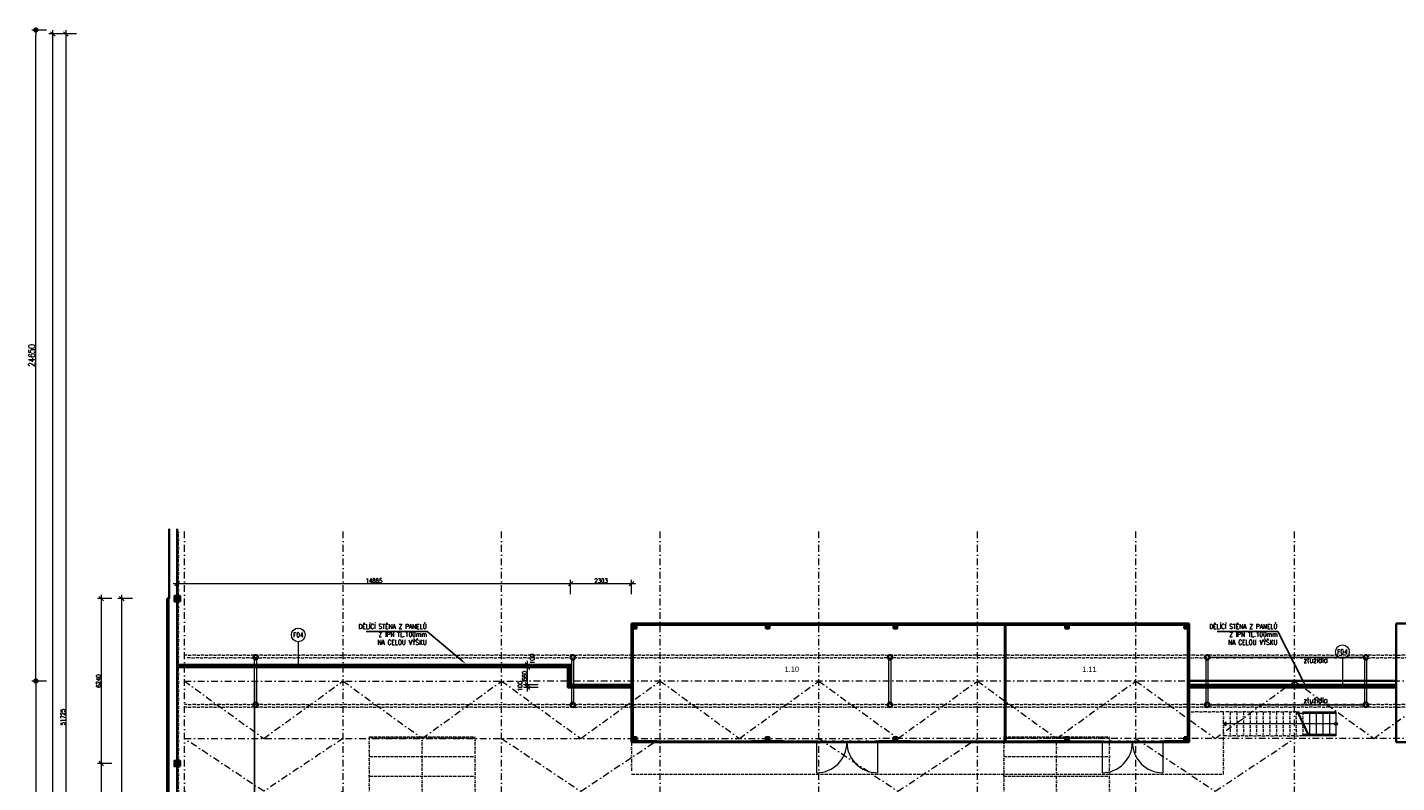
# Model space of a CAD drawing. Header units: millimetres. Extents: x -485339 to 350584, y -1189936 to 0.
# Tile 72 of 256: x -281678 to -229878, y -1021269 to -992673. Entities that reach past the tile are written whole.
import ezdxf
from ezdxf import colors
from ezdxf.entities.mleader import LeaderData, LeaderLine
from ezdxf.enums import TextEntityAlignment as Align
from ezdxf.math import Vec2, Vec3

# ---------------------------------------------------------------- set-up
doc = ezdxf.new("R2010")
doc.units = ezdxf.units.MM
doc.header["$LTSCALE"] = 10
doc.linetypes.add('DASHDOT', pattern=[25.4, 12.7, -6.35, 0, -6.35])
doc.linetypes.add('DĚLICÍ2', pattern=[15.875, 6.35, -3.175, 0, -3.175, 0, -3.175])
doc.layers.get('Defpoints').update_dxf_attribs({"color": 201})
for name, color, linetype, lineweight in [('N_dveře', 10, 'Continuous', 18), ('N_kóty', 10, 'Continuous', 18), ('N_popis', 10, 'Continuous', 18), ('N_čáry_nad', 10, 'DĚLICÍ2', 18), ('N_čáry_obrys', 10, 'Continuous', 35), ('N_čáry_obrys_sokl', 5, 'Continuous', 35), ('N_čáry_obv.plášt', 212, 'Continuous', 18), ('N_čáry_obv.plášt_obrys', 212, 'Continuous', 35), ('St__otvory_dveře', 40, 'Continuous', 18), ('St_kóty', 132, 'Continuous', 18), ('St_otvory_okna', 40, 'Continuous', 18), ('St_plocha_místnosti', 250, 'Continuous', 18), ('St_sloupy_konstrukce haly', 5, 'Continuous', 35), ('St_sloupy_opláštění_půdorys', 25, 'Continuous', 35), ('St_čáry_nad', 250, 'DĚLICÍ2', 18), ('St_čáry_obrys', 5, 'Continuous', 35), ('St_čáry_osy', 250, 'DASHDOT', 18), ('St_čáry_plné', 250, 'Continuous', 18)]:
    doc.layers.add(name, color=color, linetype=linetype, lineweight=lineweight)
doc.styles.add('Andy', font='arial.ttf')
doc.styles.get("Standard").update_dxf_attribs({"font": 'simplex.shx', "width": 0.8})
doc.linetypes.add('IZOLACE', pattern='A,0.0001,-0.1,[134,ltypeshp.shx,S=0.1,R=0,X=-0.1,Y=0],-0.2,[134,ltypeshp.shx,S=0.1,R=180,X=0.1,Y=0],-0.1', length=0.4001)
doc.linetypes.add('ZIGZAG', pattern='A,0.00254,-5.08,[131,ltypeshp.shx,S=5.08,R=0,X=-5.08,Y=0],-10.16,[131,ltypeshp.shx,S=5.08,R=180,X=5.08,Y=0],-5.08', length=20.32254)
doc.dimstyles.new('stavebníM100', dxfattribs={"dimtxt": 165, "dimasz": 170, "dimexe": 150, "dimexo": 100, "dimgap": 30, "dimtad": 1, "dimdec": 0, "dimtxsty": 'Standard', "dimblk": 'OBLIQUE', "dimcen": -2.5, "dimdle": 150, "dimclrd": 256, "dimclre": 256, "dimclrt": 256, "dimadec": 4, "dimazin": 0, "dimtfac": 1, "dimtdec": 0, "dimtmove": 2, "dimatfit": 3, "dimldrblk": 'OBLIQUE', "dimfxl": 400, "dimfxlon": 1, "dimlwd": -1, "dimlwe": -1, "dimarcsym": 0})
doc.dimstyles.new('stavebníM100_modul', dxfattribs={"dimtxt": 250, "dimasz": 200, "dimexe": 150, "dimexo": 100, "dimgap": 30, "dimtad": 1, "dimdec": 0, "dimtxsty": 'Standard', "dimblk": 'DOT', "dimcen": -2.5, "dimdle": 150, "dimclrd": 256, "dimclre": 256, "dimclrt": 256, "dimadec": 4, "dimazin": 0, "dimtfac": 1, "dimtdec": 0, "dimtmove": 2, "dimatfit": 3, "dimldrblk": 'OBLIQUE', "dimfxl": 400, "dimfxlon": 1, "dimlwd": -1, "dimlwe": -1, "dimarcsym": 0})

# ---------------------------------------------------------------- blocks, each defined once
blk = doc.blocks.new('G$C0F2906C7')
at = {"layer": 'St_sloupy_opláštění_půdorys', "ltscale": 2}
blk.add_lwpolyline([(-105, -105), (105, -105), (105, 105), (-105, 105)], close=True, dxfattribs=at)
for points in [[(-105, 105), (105, -105)], [(105, 105), (-105, -105)]]:
    blk.add_lwpolyline(points, dxfattribs=at)
blk = doc.blocks.new('G$CD8A98CDB')
at = {"layer": 'St_sloupy_konstrukce haly', "color": 250, "lineweight": 18, "ltscale": 2}
for points in [[(-825, 0), (825, 0)], [(-825, -80), (825, -80)]]:
    blk.add_lwpolyline(points, dxfattribs=at)
at = {"layer": 'St_sloupy_konstrukce haly', "ltscale": 2}
for centre in [(-900, -40), (900, -40)]:
    blk.add_circle(centre, 85, dxfattribs=at)
blk = doc.blocks.new('*U6978')
at = {"layer": 'St_čáry_osy', "ltscale": 2}
blk.add_lwpolyline([(3000, 1000), (0, -1000), (-3000, 1000)], dxfattribs=at)
blk = doc.blocks.new('*U6977')
at = {"layer": 'Defpoints', "ltscale": 2}
for p in [(0, 0), (0, -2000), (0, -4000), (0, -6000), (0, -8000)]:
    blk.add_blockref('*U6978', p, dxfattribs=at)
blk = doc.blocks.new('*U6984')
at = {"layer": 'St_čáry_osy', "ltscale": 2}
blk.add_lwpolyline([(-3000, -1000), (-4, 1000), (3000, -1000)], dxfattribs=at)
blk = doc.blocks.new('*U6983')
at = {"layer": 'St_čáry_osy', "ltscale": 2}
for p in [(0, 0), (12000, 0), (24000, 0)]:
    blk.add_blockref('*U6984', p, dxfattribs=at)
blk = doc.blocks.new('G$C325A9F68')
at = {"layer": 'St_otvory_okna', "ltscale": 2}
for points in [[(0, 0), (1200, 0), (1200, 50), (0, 50)], [(0, 0), (50, 0), (50, 50), (0, 50)], [(1200, 0), (1150, 0), (1150, 50), (1200, 50)]]:
    blk.add_lwpolyline(points, close=True, dxfattribs=at)
blk = doc.blocks.new('G$C19647512')
at = {"layer": 'St__otvory_dveře', "ltscale": 2}
for points in [[(0, -50), (50, -50), (50, 0), (0, 0)], [(2350, -50), (2400, -50), (2400, 0), (2350, 0)]]:
    blk.add_lwpolyline(points, close=True, dxfattribs=at)
at = {"layer": 'St__otvory_dveře', "linetype": 'DĚLICÍ2', "ltscale": 2}
for points in [[(2350, 0), (50, 0)], [(2350, -50), (50, -50)]]:
    blk.add_lwpolyline(points, dxfattribs=at)
at = {"layer": 'St__otvory_dveře', "ltscale": 2}
for points in [[(50, -50), (50, -1200)], [(2350, -50), (2350, -1200)]]:
    blk.add_lwpolyline(points, dxfattribs=at)
for centre, start, end in [((50, -50), 270, 0), ((2350, -50), 180, 270)]:
    blk.add_arc(centre, 1150, start, end, dxfattribs=at)
blk = doc.blocks.new('G$C2F820337')
at = {"layer": 'St_sloupy_opláštění_půdorys', "ltscale": 2}
blk.add_lwpolyline([(-70, -70), (70, -70), (70, 70), (-70, 70)], close=True, dxfattribs=at)
for points in [[(-70, 70), (70, -70)], [(70, 70), (-70, -70)]]:
    blk.add_lwpolyline(points, dxfattribs=at)
blk = doc.blocks.new('G$CB69B1554')
at = {"layer": 'St_otvory_okna', "ltscale": 2}
blk.add_lwpolyline([(5750, -4500), (5750, -4500), (5750, -4450), (5750, -4450)], close=True, dxfattribs=at)
blk.add_lwpolyline([(5750, -4500), (5750, -4500), (5750, -4450), (5750, -4450)], close=True, dxfattribs=at)
at = {"layer": 'St_čáry_nad', "ltscale": 2}
for points in [[(0, -4500), (0, -5700), (21100, -5700), (22400, -5700), (22400, -3350), (21100, -3350)], [(25150, -3350), (22400, -3350)], [(22650, -3350), (22650, -4250)], [(22900, -3350), (22900, -4250)], [(23150, -3350), (23150, -4250)], [(23400, -3350), (23400, -4250)], [(23650, -3350), (23650, -4250)], [(23900, -3350), (23900, -4250)], [(24150, -3350), (24150, -4250)], [(24400, -3350), (24400, -4250)], [(24650, -3350), (24650, -4250)], [(24900, -3350), (24900, -4250)], [(25150, -3350), (25150, -4250)], [(25150, -3350), (25400, -3350), (25400, -4250)], [(25400, -4250), (22400, -4250)]]:
    blk.add_lwpolyline(points, dxfattribs=at)
at = {"layer": 'St_čáry_obrys', "ltscale": 2}
for points in [[(0, 0), (21100, 0)], [(0, -4500), (0, 0)], [(21100, 0), (21100, -4500)], [(50, -50), (21050, -50)], [(50, -4450), (50, -50)], [(14125, -4450), (14125, -50)], [(14150, -4450), (14150, -50)], [(21050, -50), (21050, -4450)], [(0, -4500), (950, -4500), (950, -4500), (950, -4450), (50, -4450)], [(950, -4450), (950, -4500)], [(4550, -4450), (5750, -4450)], [(4550, -4450), (4550, -4500)], [(4550, -4500), (5750, -4500)], [(5750, -4450), (5750, -4500)], [(9350, -4450), (10550, -4450)], [(9350, -4450), (9350, -4500)], [(9350, -4500), (10550, -4500)], [(10550, -4450), (10550, -4500)], [(15350, -4450), (16550, -4450)], [(15350, -4450), (15350, -4500)], [(15350, -4500), (16550, -4500)], [(16550, -4450), (16550, -4500)], [(20150, -4450), (21050, -4450)], [(20150, -4450), (20150, -4500)], [(20150, -4500), (21100, -4500)]]:
    blk.add_lwpolyline(points, dxfattribs=at)
at = {"layer": 'St_čáry_obrys'}
for points in [[(28930, -4500), (28930, 0)], [(28930, 0), (29109, 0), (30330, 0)], [(28930, -4500), (50630, -4500)]]:
    blk.add_lwpolyline(points, dxfattribs=at)
at = {"layer": 'St_čáry_plné', "ltscale": 2}
for points in [[(25150, -3400), (26650, -3400)], [(25617, -4250), (25181, -3350)], [(25650, -4250), (25215, -3350)], [(25400, -3350), (25650, -3350), (25650, -4250), (25400, -4250)], [(25650, -3350), (25900, -3350), (25900, -4250), (25650, -4250)], [(25900, -3350), (26150, -3350), (26150, -4250), (25900, -4250)], [(26150, -3350), (26400, -3350), (26400, -4250), (26150, -4250)], [(26400, -3350), (26650, -3350), (26650, -4250), (26150, -4250)], [(26595, -3800), (22400, -3800)], [(26650, -4200), (25400, -4200)]]:
    blk.add_lwpolyline(points, dxfattribs=at)
blk.add_lwpolyline([(22400, -3800), (22501, -3859), (22501, -3741)], close=True, dxfattribs=at)
blk.add_circle((26650, -3800), 54.6, dxfattribs=at)
at = {"layer": 'St__otvory_dveře', "ltscale": 2}
for p in [(6950, -4450), (17750, -4450)]:
    blk.add_blockref('G$C19647512', p, dxfattribs=at)
at = {"layer": 'St_otvory_okna', "ltscale": 2}
for p in [(950, -4500), (2150, -4500), (3350, -4500), (5750, -4500), (10550, -4500), (11750, -4500), (12950, -4500), (14150, -4500), (16550, -4500)]:
    blk.add_blockref('G$C325A9F68', p, dxfattribs=at)
at = {"layer": 'St_sloupy_opláštění_půdorys', "ltscale": 2}
for p in [(120, -120), (5150, -120), (9980, -120), (16480, -120), (20980, -120), (120, -4380), (5150, -4380), (9980, -4380), (16480, -4380)]:
    blk.add_blockref('G$C2F820337', p, dxfattribs=at)
at = {"layer": 'St_sloupy_opláštění_půdorys', "ltscale": 2, "xscale": -1, "rotation": 180}
blk.add_blockref('G$C2F820337', (20980, -4380), dxfattribs=at)
blk = doc.blocks.new('_OBLIQUE')
at = {"color": 0, "linetype": 'ByBlock'}
blk.add_line((-0.5, -0.5), (0.5, 0.5), dxfattribs=at)
blk = doc.blocks.new('*D7050')
at = {"layer": 'Defpoints', "color": 0}
for p in [(-277382, -992923), (-280222, -1044648), (-277482, -1044648)]:
    blk.add_point(p, dxfattribs=at)
at = {"layer": 'St_kóty'}
for p, q in [((-279822, -992923), (-280372, -992923)), ((-280222, -992773), (-280222, -1044798)), ((-279822, -1044648), (-280372, -1044648))]:
    blk.add_line(p, q, dxfattribs=at)
at = {"layer": 'St_kóty', "linetype": 'ByBlock', "xscale": 170, "yscale": 170, "zscale": 170}
for p, rotation in [((-280222, -992923), 90), ((-280222, -1044648), 270)]:
    blk.add_blockref('_OBLIQUE', p, dxfattribs=dict(at, rotation=rotation))
at = {"layer": 'St_kóty', "insert": (-280335, -1018785), "char_height": 165, "attachment_point": 5, "rotation": 90}
blk.add_mtext('51725', dxfattribs=at)
blk = doc.blocks.new('*D7052')
at = {"layer": 'Defpoints', "color": 0}
for p in [(-280718, -992923), (-277382, -992923), (-277482, -1060078)]:
    blk.add_point(p, dxfattribs=at)
at = {"layer": 'St_kóty'}
for p, q in [((-280318, -992923), (-280868, -992923)), ((-280718, -1060228), (-280718, -992773)), ((-280318, -1060078), (-280868, -1060078))]:
    blk.add_line(p, q, dxfattribs=at)
at = {"layer": 'St_kóty', "linetype": 'ByBlock', "xscale": 170, "yscale": 170, "zscale": 170}
for p, rotation in [((-280718, -992923), 90), ((-280718, -1060078), 270)]:
    blk.add_blockref('_OBLIQUE', p, dxfattribs=dict(at, rotation=rotation))
at = {"layer": 'St_kóty', "insert": (-280831, -1026500), "char_height": 165, "attachment_point": 5, "rotation": 90}
blk.add_mtext('67155', dxfattribs=at)
blk = doc.blocks.new('_Dot')
at = {"color": 0, "linetype": 'ByBlock', "lineweight": -2}
blk.add_line((-0.5, 0), (-1, 0), dxfattribs=at)
at = {"color": 0, "linetype": 'ByBlock', "const_width": 0.5}
blk.add_lwpolyline([(-0.25, 0, 1), (0.25, 0, 1)], format="xyb", close=True, dxfattribs=at)
blk = doc.blocks.new('*D7053')
at = {"layer": 'Defpoints', "color": 0}
for p in [(-281359, -992773), (-274075, -992773), (-274072, -1017423)]:
    blk.add_point(p, dxfattribs=at)
at = {"layer": 'St_kóty'}
for p, q in [((-280959, -992773), (-281509, -992773)), ((-281359, -1017223), (-281359, -992973)), ((-280959, -1017423), (-281509, -1017423))]:
    blk.add_line(p, q, dxfattribs=at)
at = {"layer": 'St_kóty', "linetype": 'ByBlock', "xscale": 200, "yscale": 200, "zscale": 200}
for p, rotation in [((-281359, -992773), 90), ((-281359, -1017423), 270)]:
    blk.add_blockref('_Dot', p, dxfattribs=dict(at, rotation=rotation))
at = {"layer": 'St_kóty', "insert": (-281514, -1005098), "char_height": 250, "attachment_point": 5, "rotation": 90}
blk.add_mtext('24650', dxfattribs=at)
blk = doc.blocks.new('*D7054')
at = {"layer": 'Defpoints', "color": 0}
for p in [(-274152, -1017422), (-281359, -1041768), (-274152, -1041768)]:
    blk.add_point(p, dxfattribs=at)
at = {"layer": 'St_kóty'}
for p, q in [((-280959, -1017422), (-281509, -1017422)), ((-281359, -1017622), (-281359, -1041568)), ((-280959, -1041768), (-281509, -1041768))]:
    blk.add_line(p, q, dxfattribs=at)
at = {"layer": 'St_kóty', "linetype": 'ByBlock', "xscale": 200, "yscale": 200, "zscale": 200}
for p, rotation in [((-281359, -1017422), 90), ((-281359, -1041768), 270)]:
    blk.add_blockref('_Dot', p, dxfattribs=dict(at, rotation=rotation))
at = {"layer": 'St_kóty', "insert": (-281514, -1029595), "char_height": 250, "attachment_point": 5, "rotation": 90}
blk.add_mtext('24345', dxfattribs=at)
blk = doc.blocks.new('*D7265')
at = {"layer": 'Defpoints', "color": 0}
for p in [(-278878, -1020543), (-277077, -1020543), (-277077, -1026783)]:
    blk.add_point(p, dxfattribs=at)
at = {"layer": 'St_kóty'}
for p, q in [((-278878, -1026933), (-278878, -1020393)), ((-278478, -1020543), (-279028, -1020543)), ((-278478, -1026783), (-279028, -1026783))]:
    blk.add_line(p, q, dxfattribs=at)
at = {"layer": 'St_kóty', "linetype": 'ByBlock', "xscale": 170, "yscale": 170, "zscale": 170}
for p, rotation in [((-278878, -1020543), 90), ((-278878, -1026783), 270)]:
    blk.add_blockref('_OBLIQUE', p, dxfattribs=dict(at, rotation=rotation))
at = {"layer": 'St_kóty', "insert": (-278990, -1023663), "char_height": 165, "attachment_point": 5, "rotation": 90}
blk.add_mtext('6240', dxfattribs=at)
blk = doc.blocks.new('*D7266')
at = {"layer": 'Defpoints', "color": 0}
for p in [(-278878, -1014303), (-277077, -1014303), (-277077, -1020543)]:
    blk.add_point(p, dxfattribs=at)
at = {"layer": 'St_kóty'}
for p, q in [((-278878, -1020693), (-278878, -1014153)), ((-278478, -1014303), (-279028, -1014303)), ((-278478, -1020543), (-279028, -1020543))]:
    blk.add_line(p, q, dxfattribs=at)
at = {"layer": 'St_kóty', "linetype": 'ByBlock', "xscale": 170, "yscale": 170, "zscale": 170}
for p, rotation in [((-278878, -1014303), 90), ((-278878, -1020543), 270)]:
    blk.add_blockref('_OBLIQUE', p, dxfattribs=dict(at, rotation=rotation))
at = {"layer": 'St_kóty', "insert": (-278990, -1017423), "char_height": 165, "attachment_point": 5, "rotation": 90}
blk.add_mtext('6240', dxfattribs=at)
blk = doc.blocks.new('*D7309')
at = {"layer": 'Defpoints', "color": 0}
for p in [(-278103, -1014303), (-276393, -1014303), (-276493, -1044568)]:
    blk.add_point(p, dxfattribs=at)
at = {"layer": 'N_kóty'}
for p, q in [((-278103, -1044718), (-278103, -1014153)), ((-277703, -1014303), (-278253, -1014303)), ((-277703, -1044568), (-278253, -1044568))]:
    blk.add_line(p, q, dxfattribs=at)
at = {"layer": 'N_kóty', "linetype": 'ByBlock', "xscale": 170, "yscale": 170, "zscale": 170}
for p, rotation in [((-278103, -1014303), 90), ((-278103, -1044568), 270)]:
    blk.add_blockref('_OBLIQUE', p, dxfattribs=dict(at, rotation=rotation))
at = {"layer": 'N_kóty', "insert": (-278216, -1029435), "char_height": 165, "attachment_point": 5, "rotation": 90}
blk.add_mtext('30265', dxfattribs=at)
blk = doc.blocks.new('*D7392')
at = {"layer": 'Defpoints', "color": 0}
for p in [(-261126, -1013735), (-276011, -1016803), (-261126, -1016803)]:
    blk.add_point(p, dxfattribs=at)
at = {"layer": 'N_kóty'}
for p, q in [((-276011, -1014135), (-276011, -1013585)), ((-261126, -1014135), (-261126, -1013585)), ((-276161, -1013735), (-260976, -1013735))]:
    blk.add_line(p, q, dxfattribs=at)
at = {"layer": 'N_kóty', "linetype": 'ByBlock', "xscale": 170, "yscale": 170, "zscale": 170, "rotation": 180}
blk.add_blockref('_OBLIQUE', (-276011, -1013735), dxfattribs=at)
at = {"layer": 'N_kóty', "linetype": 'ByBlock', "xscale": 170, "yscale": 170, "zscale": 170}
blk.add_blockref('_OBLIQUE', (-261126, -1013735), dxfattribs=at)
at = {"layer": 'N_kóty', "insert": (-268569, -1013622), "char_height": 165, "attachment_point": 5}
blk.add_mtext('14885', dxfattribs=at)
blk = doc.blocks.new('*D7393')
at = {"layer": 'Defpoints', "color": 0}
for p in [(-258823, -1013735), (-258823, -1015243), (-261126, -1016803)]:
    blk.add_point(p, dxfattribs=at)
at = {"layer": 'N_kóty'}
for p, q in [((-261126, -1014135), (-261126, -1013585)), ((-258823, -1014135), (-258823, -1013585)), ((-261276, -1013735), (-258673, -1013735))]:
    blk.add_line(p, q, dxfattribs=at)
at = {"layer": 'N_kóty', "linetype": 'ByBlock', "xscale": 170, "yscale": 170, "zscale": 170, "rotation": 180}
blk.add_blockref('_OBLIQUE', (-261126, -1013735), dxfattribs=at)
at = {"layer": 'N_kóty', "linetype": 'ByBlock', "xscale": 170, "yscale": 170, "zscale": 170}
blk.add_blockref('_OBLIQUE', (-258823, -1013735), dxfattribs=at)
at = {"layer": 'N_kóty', "insert": (-259974, -1013622), "char_height": 165, "attachment_point": 5}
blk.add_mtext('2303', dxfattribs=at)
blk = doc.blocks.new('*D7394')
at = {"layer": 'Defpoints', "color": 0}
for p in [(-262760, -1017563), (-258823, -1017563), (-258823, -1017663)]:
    blk.add_point(p, dxfattribs=at)
at = {"layer": 'N_kóty'}
for p, q in [((-262360, -1017563), (-262910, -1017563)), ((-262360, -1017663), (-262910, -1017663)), ((-262760, -1017813), (-262760, -1017413))]:
    blk.add_line(p, q, dxfattribs=at)
at = {"layer": 'N_kóty', "linetype": 'ByBlock', "xscale": 170, "yscale": 170, "zscale": 170}
for p, rotation in [((-262760, -1017563), 90), ((-262760, -1017663), 270)]:
    blk.add_blockref('_OBLIQUE', p, dxfattribs=dict(at, rotation=rotation))
at = {"layer": 'N_kóty', "insert": (-263038, -1017613), "char_height": 165, "attachment_point": 5, "rotation": 90}
blk.add_mtext('100', dxfattribs=at)
blk = doc.blocks.new('*D7395')
at = {"layer": 'Defpoints', "color": 0}
for p in [(-262759, -1016903), (-261226, -1016903), (-258823, -1017563)]:
    blk.add_point(p, dxfattribs=at)
at = {"layer": 'N_kóty'}
for p, q in [((-262759, -1017713), (-262759, -1016753)), ((-262359, -1016903), (-262909, -1016903)), ((-262359, -1017563), (-262909, -1017563))]:
    blk.add_line(p, q, dxfattribs=at)
at = {"layer": 'N_kóty', "linetype": 'ByBlock', "xscale": 170, "yscale": 170, "zscale": 170}
for p, rotation in [((-262759, -1016903), 90), ((-262759, -1017563), 270)]:
    blk.add_blockref('_OBLIQUE', p, dxfattribs=dict(at, rotation=rotation))
at = {"layer": 'N_kóty', "insert": (-262871, -1017233), "char_height": 165, "attachment_point": 5, "rotation": 90}
blk.add_mtext('660', dxfattribs=at)
blk = doc.blocks.new('*D7396')
at = {"layer": 'Defpoints', "color": 0}
for p in [(-262759, -1016803), (-261126, -1016803), (-261226, -1016903)]:
    blk.add_point(p, dxfattribs=at)
at = {"layer": 'N_kóty'}
for p, q in [((-262359, -1016803), (-262909, -1016803)), ((-262759, -1017053), (-262759, -1016653)), ((-262359, -1016903), (-262909, -1016903))]:
    blk.add_line(p, q, dxfattribs=at)
at = {"layer": 'N_kóty', "linetype": 'ByBlock', "xscale": 170, "yscale": 170, "zscale": 170}
for p, rotation in [((-262759, -1016803), 90), ((-262759, -1016903), 270)]:
    blk.add_blockref('_OBLIQUE', p, dxfattribs=dict(at, rotation=rotation))
at = {"layer": 'N_kóty', "insert": (-262579, -1016585), "char_height": 165, "attachment_point": 5, "rotation": 90}
blk.add_mtext('100', dxfattribs=at)
blk = doc.blocks.new('G$CF626FB6D')
at = {"layer": 'N_čáry_nad', "linetype": 'ByBlock', "ltscale": 2}
for p, q in [((-4050, 0), (-4050, -36237.5)), ((-50, -36237.5), (-50, 0)), ((-50, -55), (-4050, -55)), ((-4050, -20055), (-50, -20055)), ((-4050, -20750), (-50, -20750)), ((-4050, -21445), (-50, -21445)), ((-4050, -22140), (-50, -22140)), ((-4050, -22835), (-50, -22835)), ((-4050, -23530), (-50, -23530)), ((-4050, -24225), (-50, -24225)), ((-4050, -25670), (-50, -25670)), ((-4050, -26365), (-50, -26365)), ((-4050, -27060), (-50, -27060)), ((-4050, -27755), (-50, -27755)), ((-4050, -28450), (-50, -28450)), ((-4050, -29145), (-50, -29145)), ((-4050, -29840), (-50, -29840)), ((-4050, -31285), (-50, -31285)), ((-4050, -31980), (-50, -31980)), ((-4050, -32675), (-50, -32675)), ((-4050, -33370), (-50, -33370)), ((-4050, -34065), (-50, -34065)), ((-4050, -34760), (-50, -34760)), ((-4050, -35455), (-50, -35455)), ((-4050, -36150), (-50, -36150))]:
    blk.add_line(p, q, dxfattribs=at)
for points in [[(-4050, 0), (-50, 0)], [(-2050, -36237.5), (-2050, -55)], [(-4050, -750), (-50, -750)], [(-4050, -1500), (-50, -1500)], [(-4050, -2250), (-50, -2250)], [(-4050, -3000), (-50, -3000)], [(-4050, -3750), (-50, -3750)], [(-4050, -4500), (-50, -4500)], [(-4050, -5250), (-50, -5250)], [(-4050, -6000), (-50, -6000)], [(-4050, -6750), (-50, -6750)], [(-4050, -7500), (-50, -7500)], [(-4050, -8250), (-50, -8250)], [(-4050, -9000), (-50, -9000)], [(-4050, -9750), (-50, -9750)], [(-4050, -10360), (-50, -10360)], [(-4050, -11110), (-50, -11110)], [(-4050, -11860), (-50, -11860)], [(-4050, -12610), (-50, -12610)], [(-4050, -13360), (-50, -13360)], [(-4050, -14110), (-50, -14110)], [(-4050, -14860), (-50, -14860)], [(-4050, -15610), (-50, -15610)], [(-4050, -16360), (-50, -16360)], [(-4050, -17110), (-50, -17110)], [(-4050, -17860), (-50, -17860)], [(-4050, -18610), (-50, -18610)], [(-4050, -19360), (-50, -19360)], [(-4050, -24975), (-50, -24975)], [(-4050, -30590), (-50, -30590)], [(-4050, -36237.5), (-50, -36237.5)]]:
    blk.add_lwpolyline(points, dxfattribs=at)

msp = doc.modelspace()

# ---------------------------------------------------------------- linework, layer by layer
at = {"layer": 'Defpoints', "ltscale": 2}
msp.add_lwpolyline([(-273082.7, -1041767.6), (-273082.7, -1017422.6)], dxfattribs=at)
at = {"layer": 'N_popis'}
for points in [[(-271429.6, -1015936), (-271429.6, -1016902.7)], [(-231928.2, -1016573.6), (-231928.2, -1017560.3)]]:
    msp.add_lwpolyline(points, dxfattribs=at)
for centre in [(-271429.6, -1015676.1), (-231928.2, -1016313.7)]:
    msp.add_circle(centre, 259.9, dxfattribs=at)
at = {"layer": 'N_čáry_obrys', "ltscale": 2}
for points in [[(-276392.7, -1014302.6), (-276312.7, -1014302.6)], [(-276392.7, -1030987.6), (-276392.7, -1014302.6)]]:
    msp.add_lwpolyline(points, dxfattribs=at)
at = {"layer": 'N_čáry_obrys_sokl', "ltscale": 2}
for points in [[(-276312.7, -1011656.9), (-276312.7, -1014302.6)], [(-276012.7, -1011656.9), (-276012.7, -1014197.6)], [(-276012.7, -1014407.6), (-276012.7, -1020437.6)], [(-276012.7, -1020647.6), (-276012.7, -1026677.6)]]:
    msp.add_lwpolyline(points, dxfattribs=at)
at = {"layer": 'N_čáry_obv.plášt', "linetype": 'IZOLACE', "ltscale": 8}
msp.add_lwpolyline([(-276352.7, -1030987.6), (-276352.7, -1014302.6)], dxfattribs=at)
at = {"layer": 'N_čáry_obv.plášt', "linetype": 'ZIGZAG', "ltscale": 0.8}
for points in [[(-258822.7, -1017612.9), (-261177.7, -1017612.9), (-261177.7, -1016852.7), (-276012.8, -1016852.6)], [(-237722.7, -1017612.9), (-229892.7, -1017612.9)]]:
    msp.add_lwpolyline(points, dxfattribs=at)
at = {"layer": 'N_čáry_obv.plášt_obrys'}
for points in [[(-258822.7, -1017562.9), (-261127.7, -1017562.9), (-261126.1, -1016802.7), (-276012.7, -1016802.7)], [(-258822.7, -1017662.9), (-261227.7, -1017662.9), (-261226.1, -1016902.7), (-276012.7, -1016902.7)], [(-237722.7, -1017562.9), (-229892.7, -1017562.9)], [(-237722.7, -1017662.9), (-229892.7, -1017662.9)]]:
    msp.add_lwpolyline(points, dxfattribs=at)
at = {"layer": 'St_čáry_nad', "ltscale": 2}
for points in [[(-275957.7, -1044697.6), (-275957.7, -1011656.9)], [(-179683, -1016437.6), (-275737.7, -1016437.6)], [(-182415.5, -1016537.6), (-275737.7, -1016537.6)], [(-179683, -1018307.6), (-275737.7, -1018307.6)], [(-179683, -1018407.6), (-275737.7, -1018407.6)]]:
    msp.add_lwpolyline(points, dxfattribs=at)
at = {"layer": 'St_čáry_obrys'}
for p, q in [((-258822.7, -1017420.4), (-258822.7, -1019742.9)), ((-237722.7, -1019742.9), (-237723.1, -1017417.5)), ((-237723.1, -1017417.5), (-229892.7, -1017417.5)), ((-229892.7, -1017417.5), (-229892.7, -1019742.9)), ((-258822.7, -1019742.9), (-237722.7, -1019742.9)), ((-229892.7, -1019742.9), (-208192.7, -1019742.9))]:
    msp.add_line(p, q, dxfattribs=at)
at = {"layer": 'St_čáry_osy', "ltscale": 2}
for points in [[(-275737.7, -1059777.6), (-275737.7, -1011656.9)], [(-269737.7, -1059777.6), (-269737.7, -1011656.9)], [(-263737.7, -1059777.6), (-263737.7, -1011656.9)], [(-257737.7, -1059777.6), (-257737.7, -1011656.9)], [(-251737.7, -1059777.6), (-251737.7, -1011656.9)], [(-245737.7, -1059777.6), (-245737.7, -1011656.9)], [(-239737.7, -1059777.6), (-239737.7, -1011656.9)], [(-233737.7, -1059777.6), (-233737.7, -1011656.9)], [(-275737.7, -1017422.6), (-179683, -1017409.8)], [(-275737.7, -1017422.6), (-272737.7, -1019595.1), (-269737.7, -1017422.6)], [(-269737.7, -1017422.6), (-266742, -1019595.1), (-263737.7, -1017422.6)], [(-263737.7, -1017422.6), (-260742, -1019595.1), (-257737.7, -1017422.6)], [(-257737.7, -1017422.6), (-254742, -1019595.1), (-251737.7, -1017422.6)], [(-251737.7, -1017422.6), (-248742, -1019595.1), (-245737.7, -1017422.6)], [(-245737.7, -1017422.6), (-242742, -1019595.1), (-239737.7, -1017422.6)], [(-239737.7, -1017422.6), (-236742, -1019595.1), (-233737.7, -1017422.6)], [(-233737.7, -1017422.6), (-230742, -1019595.1), (-227737.7, -1017422.6)], [(-275737.7, -1019595.1), (-179683, -1019582.3)]]:
    msp.add_lwpolyline(points, dxfattribs=at)
at = {"layer": 'St_čáry_plné', "ltscale": 2}
for points in [[(-276312.7, -1030987.6), (-276312.7, -1014302.6)], [(-236957.7, -1016524), (-231127.7, -1016524)], [(-236957.7, -1018324), (-231127.7, -1018324)]]:
    msp.add_lwpolyline(points, dxfattribs=at)

# ---------------------------------------------------------------- block references
at = {"layer": 'N_dveře', "ltscale": 2}
msp.add_blockref('G$CB69B1554', (-258822.7, -1015242.9), dxfattribs=at)
at = {"layer": 'N_čáry_nad', "lineweight": 18}
for p in [(-264692, -1019529.6), (-240692, -1019529.6)]:
    msp.add_blockref('G$CF626FB6D', p, dxfattribs=at)
at = {"layer": 'St_sloupy_konstrukce haly', "ltscale": 2, "rotation": 90}
for p in [(-273082.7, -1017422.6), (-261082.7, -1017422.6), (-249082.7, -1017422.6), (-237082.7, -1017422.6), (-231082.7, -1017422.6)]:
    msp.add_blockref('G$CD8A98CDB', p, dxfattribs=at)
at = {"layer": 'St_sloupy_opláštění_půdorys', "ltscale": 2, "rotation": 90}
for p in [(-276007.7, -1014302.6), (-276007.7, -1020542.6)]:
    msp.add_blockref('G$C0F2906C7', p, dxfattribs=at)
at = {"layer": 'St_čáry_osy', "ltscale": 2}
msp.add_blockref('*U6977', (-272737.7, -1020595.1), dxfattribs=at)
at = {"layer": 'St_čáry_osy', "ltscale": 2, "xscale": -1, "rotation": 180}
msp.add_blockref('*U6983', (-260737.7, -1020595.1), dxfattribs=at)

# ---------------------------------------------------------------- texts
at = {"layer": 'N_popis', "width": 0.8}
for p in [(-271429.6, -1015676.1), (-231928.2, -1016313.7)]:
    msp.add_text('F04', height=180, dxfattribs=at).set_placement(p, align=Align.MIDDLE_CENTER)
at = {"layer": 'St_plocha_místnosti', "ltscale": 2, "style": 'Andy'}
for s, p in [('1.10', (-253029.7, -1017075.3)), ('1.11', (-241773.2, -1017075.3))]:
    msp.add_text(s, height=200, dxfattribs=at).set_placement(p)
at = {"layer": 'St_čáry_plné', "ltscale": 2, "width": 0.8}
for p in [(-233398.6, -1016727.8), (-233398.6, -1018251.4)]:
    msp.add_text('ztužidla', height=200, dxfattribs=at).set_placement(p)

# ---------------------------------------------------------------- dimensions: what is measured, and where the dimension line sits
at = {"layer": 'N_kóty'}
for base, p1, p2, picture, middle in [((-261126.1, -1013735), (-276011.1, -1016802.7), (-261126.1, -1016802.7), '*D7392', (-268568.6, -1013622.5)), ((-258822.7, -1013735), (-261126.1, -1016802.7), (-258822.7, -1015242.9), '*D7393', (-259974.4, -1013622.5))]:
    dim = msp.add_linear_dim(base=base, p1=p1, p2=p2, dimstyle='stavebníM100', dxfattribs=at)
    dim.commit()
    dim.dimension.update_dxf_attribs({"geometry": picture, "text_midpoint": middle})
for base, p1, p2, picture, middle in [((-278103.5, -1014302.6), (-276492.7, -1044567.6), (-276392.7, -1014302.6), '*D7309', (-278216, -1029435.1)), ((-262758.7, -1016902.7), (-258822.7, -1017562.9), (-261226.1, -1016902.7), '*D7395', (-262871.2, -1017232.8)), ((-262760.3, -1017562.9), (-258822.7, -1017662.9), (-258822.7, -1017562.9), '*D7394', (-263037.8, -1017612.9))]:
    dim = msp.add_linear_dim(base=base, p1=p1, p2=p2, angle=90, dimstyle='stavebníM100', dxfattribs=at)
    dim.commit()
    dim.dimension.update_dxf_attribs({"geometry": picture, "text_midpoint": middle})
dim = msp.add_linear_dim(base=(-262758.7, -1016802.7), p1=(-261226.1, -1016902.7), p2=(-261126.1, -1016802.7), angle=90, dimstyle='stavebníM100', dxfattribs=at)
dim.commit()
dim.dimension.update_dxf_attribs({"geometry": '*D7396', "text_midpoint": (-262579, -1016584.6), "dimtype": 160})
at = {"layer": 'St_kóty'}
for base, p1, p2, dimstyle, picture, middle in [((-281358.984, -992773.062), (-274071.9313, -1017422.6267), (-274074.7886, -992773.062), 'stavebníM100_modul', '*D7053', (-281513.984, -1005097.8444)), ((-280222, -1044647.6), (-277381.9, -992922.8), (-277481.9, -1044647.6), 'stavebníM100', '*D7050', (-280334.5, -1018785.2)), ((-281359, -1041767.6), (-274151.9, -1017422.3), (-274151.9, -1041767.6), 'stavebníM100_modul', '*D7054', (-281514, -1029594.9))]:
    dim = msp.add_linear_dim(base=base, p1=p1, p2=p2, angle=90, dimstyle=dimstyle, dxfattribs=at)
    dim.commit()
    dim.dimension.update_dxf_attribs({"geometry": picture, "text_midpoint": middle})
for base, p1, p2, picture, middle in [((-280718.2, -992922.8), (-277481.9, -1060077.6), (-277381.9, -992922.8), '*D7052', (-280830.7, -1026500.2)), ((-278877.9, -1014302.6), (-277076.9, -1020542.6), (-277076.9, -1014302.6), '*D7266', (-278990.4, -1017422.6)), ((-278877.9, -1020542.6), (-277076.9, -1026782.6), (-277076.9, -1020542.6), '*D7265', (-278990.4, -1023662.6))]:
    dim = msp.add_linear_dim(base=base, p1=p1, p2=p2, angle=90, dimstyle='stavebníM100', override={"dimtxsty": 'Standard', "dimldrblk": 'OBLIQUE'}, dxfattribs=at)
    dim.commit()
    dim.dimension.update_dxf_attribs({"geometry": picture, "text_midpoint": middle})

# ---------------------------------------------------------------- leaders
at = {"layer": 'N_popis'}
ml = msp.add_multileader_mtext('Standard', dxfattribs=at)
ml.set_content('DĚLÍCÍ STĚNA Z PANELŮ\\PZ IPN TL.100mm\\PNA CELOU VÝŠKU')
ml.set_leader_properties()
ml.build(insert=Vec2(0, 0))
ml.multileader.update_dxf_attribs({"text_left_attachment_type": 6, "text_right_attachment_type": 6, "arrow_head_size": 180})
ctx = ml.context
ctx.base_point, ctx.char_height, ctx.arrow_head_size, ctx.plane_origin = Vec3(-269225.3, -1015544.5), 180, 180, Vec3(-265781.2, -1014580.1)
ctx.left_attachment, ctx.right_attachment, ctx.text_align_type = 6, 6, 2
notes = []
notes.append((ctx, [(0, (1, 1, 0), (-266559.5, -1015544.5), (-1, 0), 8, [(0, [(-265091.2, -1016774.6)], 0, [])])]))
ctx.mtext.insert, ctx.mtext.alignment, ctx.mtext.flow_direction = Vec3(-266569.5, -1015266.8), 3, 5
ml = msp.add_multileader_mtext('Standard', dxfattribs=at)
ml.set_content('DĚLÍCÍ STĚNA Z PANELŮ\\PZ IPN TL.100mm \\PNA CELOU VÝŠKU')
ml.set_leader_properties()
ml.build(insert=Vec2(0, 0))
ml.multileader.update_dxf_attribs({"text_left_attachment_type": 6, "text_right_attachment_type": 6, "arrow_head_size": 180})
ctx = ml.context
ctx.base_point, ctx.char_height, ctx.arrow_head_size, ctx.plane_origin = Vec3(-237040.5, -1015544.5), 180, 180, Vec3(-233596.5, -1014580.1)
ctx.left_attachment, ctx.right_attachment, ctx.text_align_type = 6, 6, 2
notes.append((ctx, [(0, (1, 1, 0), (-234374.8, -1015544.5), (-1, 0), 8, [(0, [(-233304.8, -1017641.5)], 0, [])])]))
ctx.mtext.insert, ctx.mtext.alignment, ctx.mtext.flow_direction = Vec3(-234384.8, -1015266.8), 3, 5
for ctx, leaders in notes:
    for number, flags, end, landing, length, lines in leaders:
        leader = LeaderData()
        leader.index, (leader.has_last_leader_line, leader.has_dogleg_vector, leader.attachment_direction) = number, flags
        leader.last_leader_point, leader.dogleg_vector, leader.dogleg_length = Vec3(end), Vec3(landing), length
        for number, points, colour, breaks in lines:
            line = LeaderLine()
            line.index, line.vertices, line.color, line.breaks = number, Vec3.list(points), colors.encode_raw_color(colour), breaks
            leader.lines.append(line)
        ctx.leaders.append(leader)

doc.saveas('drawing.dxf')
